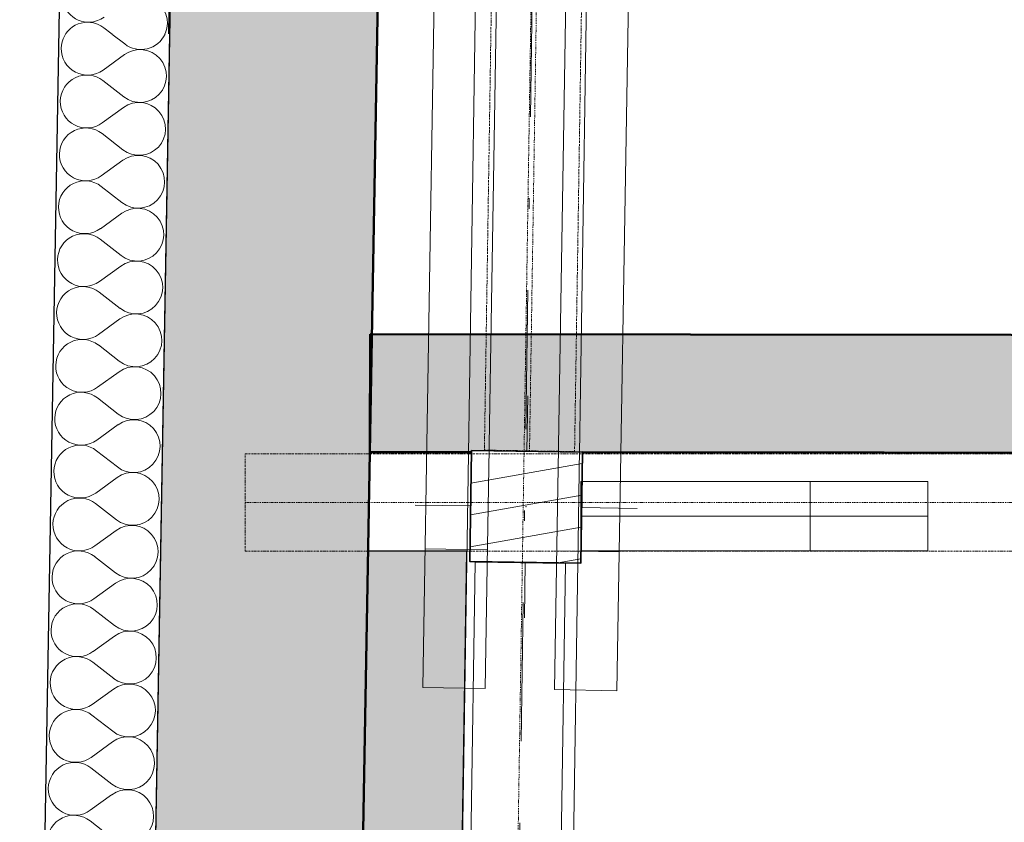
# Model space of a CAD drawing. Header units: millimetres. Extents: x -23738 to 4435, y -2716 to 20653.
# Tile 28 of 160: x -20645 to -19225, y 2292 to 3448. Entities that reach past the tile are written whole.
import ezdxf

# ---------------------------------------------------------------- set-up
doc = ezdxf.new("R2010")
doc.units = ezdxf.units.MM
doc.header["$MEASUREMENT"] = 0
for name, pattern in [('Wipeout_Contour', [1000, 0, -1000]), ('Čerchovaná', [450, 200, -117.5, 15, -117.5]), ('Čerchovaná M', [4.5, 2.5, -0.85, 0.3, -0.85]), ('Čerchovaná S', [3.5, 1.5, -0.85, 0.3, -0.85])]:
    doc.linetypes.add(name, pattern=pattern)
for name, color, linetype in [('9._POHLED ZÁPADNÍ_2_Konstrukce - krov', 7, 'Continuous'), ('9._POHLED ZÁPADNÍ_2_Konstrukce - nosné', 7, 'Continuous'), ('9._POHLED ZÁPADNÍ_2_Nové_Konstrukce - nosné', 7, 'Continuous'), ('9._POHLED ZÁPADNÍ_2_Nové_Situace - terén', 7, 'Continuous'), ('9._POHLED ZÁPADNÍ_2_Nové_Výplně – Řezové', 7, 'Continuous'), ('9._POHLED ZÁPADNÍ_2_Výplně – Řezové', 7, 'Continuous'), ('9._POHLED ZÁPADNÍ_2_VÝTAH VAR 1', 7, 'Continuous')]:
    doc.layers.add(name, color=color, linetype=linetype)

# ---------------------------------------------------------------- blocks, each defined once
blk = doc.blocks.new('*X3', base_point=(-24533.1, -6254.2))
at = {"layer": '9._POHLED ZÁPADNÍ_2_Nové_Výplně – Řezové', "color": 21, "linetype": 'Continuous', "lineweight": 20, "true_color": 0xffaaaa}
for p, q in [((-20493.3, 3413), (-20523.4, 3436.4)), ((-20493.6, 3397.8), (-20524.4, 3375.4)), ((-20494.6, 3336.8), (-20524.7, 3360.2)), ((-20494.9, 3321.6), (-20525.8, 3299.3)), ((-20496, 3260.6), (-20526, 3284)), ((-20496.2, 3245.4), (-20527.1, 3223.1)), ((-20497.3, 3184.5), (-20527.4, 3207.8)), ((-20497.5, 3169.2), (-20528.4, 3146.9)), ((-20498.6, 3108.3), (-20528.7, 3131.7)), ((-20498.9, 3093), (-20529.7, 3070.7)), ((-20499.9, 3032.1), (-20530, 3055.5)), ((-20500.2, 3016.9), (-20531.1, 2994.5)), ((-20501.3, 2955.9), (-20531.3, 2979.3)), ((-20501.5, 2940.7), (-20532.4, 2918.4)), ((-20502.6, 2879.7), (-20532.7, 2903.1)), ((-20502.9, 2864.5), (-20533.7, 2842.2)), ((-20503.9, 2803.6), (-20534, 2826.9)), ((-20504.2, 2788.3), (-20535.1, 2766)), ((-20505.3, 2727.4), (-20535.3, 2750.8)), ((-20505.5, 2712.1), (-20536.4, 2689.8)), ((-20506.6, 2651.2), (-20536.7, 2674.6)), ((-20506.8, 2636), (-20537.7, 2613.6)), ((-20507.9, 2575), (-20538, 2598.4)), ((-20508.2, 2559.8), (-20539, 2537.5)), ((-20509.2, 2498.8), (-20539.3, 2522.2)), ((-20509.5, 2483.6), (-20540.4, 2461.3)), ((-20510.6, 2422.7), (-20540.6, 2446.1)), ((-20510.8, 2407.4), (-20541.7, 2385.1)), ((-20511.9, 2346.5), (-20542, 2369.9)), ((-20512.2, 2331.3), (-20543, 2308.9)), ((-20513.2, 2270.3), (-20543.3, 2293.7))]:
    blk.add_line(p, q, dxfattribs=at)
for centre, start, end in [((-20545.4, 3482.5), 179.0012, 305.8711), ((-20469.9, 3443.1), 232.1313, 125.8711), ((-20546.8, 3406.3), 52.1313, 179.0012), ((-20546.8, 3406.3), 179.0012, 305.8711), ((-20471.2, 3366.9), 232.1313, 125.8711), ((-20548.1, 3330.1), 52.1313, 179.0012), ((-20548.1, 3330.1), 179.0012, 305.8711), ((-20472.6, 3290.7), 232.1313, 125.8711), ((-20549.4, 3253.9), 52.1313, 179.0012), ((-20549.4, 3253.9), 179.0012, 305.8711), ((-20473.9, 3214.5), 232.1313, 125.8711), ((-20550.7, 3177.8), 52.1313, 179.0012), ((-20550.7, 3177.8), 179.0012, 305.8711), ((-20475.2, 3138.3), 232.1313, 125.8711), ((-20552.1, 3101.6), 52.1313, 179.0012), ((-20552.1, 3101.6), 179.0012, 305.8711), ((-20476.6, 3062.2), 232.1313, 125.8711), ((-20553.4, 3025.4), 52.1313, 179.0012), ((-20553.4, 3025.4), 179.0012, 305.8711), ((-20477.9, 2986), 232.1313, 125.8711), ((-20554.7, 2949.2), 52.1313, 179.0012), ((-20554.7, 2949.2), 179.0012, 305.8711), ((-20479.2, 2909.8), 232.1313, 125.8711), ((-20556.1, 2873.1), 52.1313, 179.0012), ((-20556.1, 2873.1), 179.0012, 305.8711), ((-20480.5, 2833.6), 232.1313, 125.8711), ((-20557.4, 2796.9), 52.1313, 179.0012), ((-20557.4, 2796.9), 179.0012, 305.8711), ((-20481.9, 2757.5), 232.1313, 125.8711), ((-20558.7, 2720.7), 52.1313, 179.0012), ((-20558.7, 2720.7), 179.0012, 305.8711), ((-20483.2, 2681.3), 232.1313, 125.8711), ((-20560, 2644.5), 52.1313, 179.0012), ((-20560, 2644.5), 179.0012, 305.8711), ((-20484.5, 2605.1), 232.1313, 125.8711), ((-20561.4, 2568.3), 52.1313, 179.0012), ((-20561.4, 2568.3), 179.0012, 305.8711), ((-20485.9, 2528.9), 232.1313, 125.8711), ((-20562.7, 2492.2), 52.1313, 179.0012), ((-20562.7, 2492.2), 179.0012, 305.8711), ((-20487.2, 2452.7), 232.1313, 125.8711), ((-20564, 2416), 52.1313, 179.0012), ((-20564, 2416), 179.0012, 305.8711), ((-20488.5, 2376.6), 232.1313, 125.8711), ((-20565.4, 2339.8), 52.1313, 179.0012), ((-20565.4, 2339.8), 179.0012, 305.8711), ((-20489.8, 2300.4), 232.1313, 125.8711), ((-20566.7, 2263.6), 52.1313, 179.0012)]:
    blk.add_arc(centre, 38.1, start, end, dxfattribs=at)
blk = doc.blocks.new('*X18', base_point=(-24533.1, -6254.2))
at = {"layer": '9._POHLED ZÁPADNÍ_2_Nové_Výplně – Řezové', "color": 21, "linetype": 'Continuous', "lineweight": 20, "true_color": 0xffaaaa}
for p, q in [((-20493.3, 3413), (-20511.8, 3427.3)), ((-20493.6, 3397.8), (-20524.4, 3375.4)), ((-20494.6, 3336.8), (-20524.7, 3360.2)), ((-20494.9, 3321.6), (-20525.8, 3299.3)), ((-20496, 3260.6), (-20526, 3284)), ((-20496.2, 3245.4), (-20527.1, 3223.1)), ((-20497.3, 3184.5), (-20527.4, 3207.8)), ((-20497.5, 3169.2), (-20528.4, 3146.9)), ((-20498.6, 3108.3), (-20528.7, 3131.7)), ((-20498.9, 3093), (-20529.7, 3070.7)), ((-20499.9, 3032.1), (-20530, 3055.5)), ((-20500.2, 3016.9), (-20531.1, 2994.5)), ((-20501.3, 2955.9), (-20531.3, 2979.3)), ((-20501.5, 2940.7), (-20532.4, 2918.4)), ((-20502.6, 2879.7), (-20532.7, 2903.1)), ((-20502.9, 2864.5), (-20533.7, 2842.2)), ((-20503.9, 2803.6), (-20534, 2826.9)), ((-20504.2, 2788.3), (-20535.1, 2766)), ((-20505.3, 2727.4), (-20535.3, 2750.8)), ((-20505.5, 2712.1), (-20536.4, 2689.8)), ((-20506.6, 2651.2), (-20536.7, 2674.6)), ((-20506.8, 2636), (-20537.7, 2613.6)), ((-20507.9, 2575), (-20538, 2598.4)), ((-20508.2, 2559.8), (-20539, 2537.5)), ((-20509.2, 2498.8), (-20539.3, 2522.2)), ((-20509.5, 2483.6), (-20540.4, 2461.3)), ((-20510.6, 2422.7), (-20540.6, 2446.1)), ((-20510.8, 2407.4), (-20541.7, 2385.1)), ((-20511.9, 2346.5), (-20542, 2369.9)), ((-20512.2, 2331.3), (-20543, 2308.9)), ((-20513.2, 2270.3), (-20543.3, 2293.7))]:
    blk.add_line(p, q, dxfattribs=at)
for centre, start, end in [((-20545.4, 3482.5), 179.0012, 287.587), ((-20546.8, 3406.3), 70.3048, 179.0012), ((-20469.9, 3443.1), 232.1313, 335.6337), ((-20546.8, 3406.3), 179.0012, 305.8711), ((-20471.2, 3366.9), 232.1313, 125.8711), ((-20548.1, 3330.1), 52.1313, 179.0012), ((-20548.1, 3330.1), 179.0012, 305.8711), ((-20472.6, 3290.7), 232.1313, 125.8711), ((-20549.4, 3253.9), 52.1313, 179.0012), ((-20549.4, 3253.9), 179.0012, 305.8711), ((-20473.9, 3214.5), 232.1313, 125.8711), ((-20550.7, 3177.8), 52.1313, 179.0012), ((-20550.7, 3177.8), 179.0012, 305.8711), ((-20475.2, 3138.3), 232.1313, 125.8711), ((-20552.1, 3101.6), 52.1313, 179.0012), ((-20552.1, 3101.6), 179.0012, 305.8711), ((-20476.6, 3062.2), 232.1313, 125.8711), ((-20553.4, 3025.4), 52.1313, 179.0012), ((-20553.4, 3025.4), 179.0012, 305.8711), ((-20477.9, 2986), 232.1313, 125.8711), ((-20554.7, 2949.2), 52.1313, 179.0012), ((-20554.7, 2949.2), 179.0012, 305.8711), ((-20479.2, 2909.8), 232.1313, 125.8711), ((-20556.1, 2873.1), 52.1313, 179.0012), ((-20556.1, 2873.1), 179.0012, 305.8711), ((-20480.5, 2833.6), 232.1313, 125.8711), ((-20557.4, 2796.9), 52.1313, 179.0012), ((-20557.4, 2796.9), 179.0012, 305.8711), ((-20481.9, 2757.5), 232.1313, 125.8711), ((-20558.7, 2720.7), 52.1313, 179.0012), ((-20558.7, 2720.7), 179.0012, 305.8711), ((-20483.2, 2681.3), 232.1313, 125.8711), ((-20560, 2644.5), 52.1313, 179.0012), ((-20560, 2644.5), 179.0012, 305.8711), ((-20484.5, 2605.1), 232.1313, 125.8711), ((-20561.4, 2568.3), 52.1313, 179.0012), ((-20561.4, 2568.3), 179.0012, 305.8711), ((-20485.9, 2528.9), 232.1313, 125.8711), ((-20562.7, 2492.2), 52.1313, 179.0012), ((-20562.7, 2492.2), 179.0012, 305.8711), ((-20487.2, 2452.7), 232.1313, 125.8711), ((-20564, 2416), 52.1313, 179.0012), ((-20564, 2416), 179.0012, 305.8711), ((-20488.5, 2376.6), 232.1313, 125.8711), ((-20565.4, 2339.8), 52.1313, 179.0012), ((-20565.4, 2339.8), 179.0012, 305.8711), ((-20489.8, 2300.4), 232.1313, 125.8711), ((-20566.7, 2263.6), 52.1313, 179.0012)]:
    blk.add_arc(centre, 38.1, start, end, dxfattribs=at)

msp = doc.modelspace()

# ---------------------------------------------------------------- hatches: boundary and pattern name
at = {"layer": '9._POHLED ZÁPADNÍ_2_Nové_Situace - terén', "linetype": 'Continuous', "lineweight": 0, "true_color": 0xfed4d4}
msp.add_hatch(color=254, dxfattribs=at).paths.add_polyline_path([(-20142.4, 2682.3), (-20183.6, 346.7), (-15902, 348), (-16017.4, 349.7), (-16015.1, 511.8), (-16234.5, 512.7), (-16235.8, 430), (-16395.7, 432.5), (-16394.5, 513.3), (-20103.8, 528.3), (-20103.2, 668.3), (-20031.2, 668), (-19999.9, 2682.3)])
msp.add_hatch(color=254, dxfattribs=at).paths.add_polyline_path([(-20142.4, 2682.3), (-20183.6, 346.7), (-15902, 348), (-16017.4, 349.7), (-16015.1, 511.8), (-16234.5, 512.7), (-16235.8, 430), (-16395.7, 432.5), (-16394.5, 513.3), (-20103.8, 528.3), (-20103.2, 668.3), (-20031.2, 668), (-19999.9, 2682.3)])
at = {"layer": '9._POHLED ZÁPADNÍ_2_Výplně – Řezové', "linetype": 'Continuous', "lineweight": 13}
msp.add_hatch(color=254, dxfattribs=at).paths.add_polyline_path([(-20139.7, 2995), (-20139.9, 2825), (-19993.5, 2824.9), (-19993.4, 2827.4), (-19833.5, 2824.9), (-16354.1, 2821), (-16353.9, 2833.8), (-16193.9, 2831.3), (-16194.1, 2820.8), (-15981.8, 2820.6), (-15981.6, 2990.6)])

# ---------------------------------------------------------------- linework, layer by layer
at = {"layer": '9._POHLED ZÁPADNÍ_2_Konstrukce - krov', "color": 8, "linetype": 'Continuous', "lineweight": 13}
for p, q in [((-19712, 6829), (-19783.7, 2481.2)), ((-19505.4, 2782.6), (-19505.4, 2682.6)), ((-19973.7, 2484.3), (-20063.7, 2485.8)), ((-19783.7, 2481.2), (-19873.7, 2482.7))]:
    msp.add_line(p, q, dxfattribs=at)
at = {"layer": '9._POHLED ZÁPADNÍ_2_Konstrukce - nosné', "color": 7, "linetype": 'Continuous', "lineweight": 50, "flags": 128}
for points in [[(-20183.6, 344.4), (-20121.7, 3860.5)], [(-20139.7, 2995), (-20139.9, 2825)], [(-15981.6, 2990.6), (-20139.7, 2995)], [(-20139.9, 2825), (-19993.5, 2824.9)], [(-19833.5, 2824.7), (-16354.1, 2821)]]:
    msp.add_lwpolyline(points, dxfattribs=at)
at = {"layer": '9._POHLED ZÁPADNÍ_2_Nové_Situace - terén', "color": 1, "linetype": 'Continuous', "lineweight": 25, "flags": 128}
msp.add_lwpolyline([(-20142.4, 2682.3), (-20183.6, 346.7), (-15902, 348), (-16017.4, 349.7), (-16015.1, 511.8), (-16234.5, 512.7), (-16235.8, 430), (-16395.7, 432.5), (-16394.5, 513.3), (-20103.8, 528.3), (-20103.2, 668.3), (-20031.2, 668), (-19999.9, 2682.3)], close=True, dxfattribs=at)
msp.add_lwpolyline([(-20142.4, 2682.3), (-20183.6, 346.7), (-15902, 348), (-16017.4, 349.7), (-16015.1, 511.8), (-16234.5, 512.7), (-16235.8, 430), (-16395.7, 432.5), (-16394.5, 513.3), (-20103.8, 528.3), (-20103.2, 668.3), (-20031.2, 668), (-19999.9, 2682.3)], close=True, dxfattribs=at)

# ---------------------------------------------------------------- wipeouts: each hides what was drawn before it
at = {"color": 254, "linetype": 'Wipeout_Contour', "lineweight": 0, "ltscale": 103646.352085}
msp.add_wipeout([(-20644.7, 189.6), (-20481.9, 349.7), (-20420.7, 3861.2), (-20430.7, 3861.4), (-20580.7, 3864)], dxfattribs=at).dxf.layer = '9._POHLED ZÁPADNÍ_2_Nové_Výplně – Řezové'

# ---------------------------------------------------------------- next in the draw order: hatches: boundary and pattern name
at = {"layer": '9._POHLED ZÁPADNÍ_2_Výplně – Řezové', "linetype": 'Continuous', "lineweight": 13}
msp.add_hatch(color=254, dxfattribs=at).paths.add_polyline_path([(-20483.5, 349.7), (-20183.6, 344.4), (-20121.7, 3860.5), (-20421.6, 3865.8)])

# ---------------------------------------------------------------- next in the draw order: linework, layer by layer
at = {"layer": '9._POHLED ZÁPADNÍ_2_Konstrukce - nosné', "color": 7, "linetype": 'Continuous', "lineweight": 50, "flags": 128}
msp.add_lwpolyline([(-20421.6, 3865.8), (-20483.5, 349.7)], dxfattribs=at)
at = {"layer": '9._POHLED ZÁPADNÍ_2_Nové_Konstrukce - nosné', "color": 1, "linetype": 'Continuous', "lineweight": 25, "flags": 128}
for points in [[(-20580.7, 3864), (-20644.7, 189.6)], [(-20481.9, 349.7), (-20420.7, 3861.2)]]:
    msp.add_lwpolyline(points, dxfattribs=at)

# ---------------------------------------------------------------- next in the draw order: block references
at = {"layer": '9._POHLED ZÁPADNÍ_2_VÝTAH VAR 1', "color": 9, "linetype": 'Continuous', "lineweight": 13}
msp.add_blockref('*X3', (-24533.1, -6254.2), dxfattribs=at)

# ---------------------------------------------------------------- next in the draw order: wipeouts: each hides what was drawn before it
at = {"color": 254, "linetype": 'Wipeout_Contour', "lineweight": 0, "ltscale": 80413.223213}
msp.add_wipeout([(-19993.4, 2827.4), (-19995.9, 2667.4), (-19835.9, 2664.9), (-19833.5, 2824.9)], dxfattribs=at).dxf.layer = '9._POHLED ZÁPADNÍ_2_Výplně – Řezové'

# ---------------------------------------------------------------- next in the draw order: hatches: boundary and pattern name
at = {"layer": '9._POHLED ZÁPADNÍ_2_Výplně – Řezové', "linetype": 'Continuous', "lineweight": 20, "true_color": 0xa86b51}
h = msp.add_hatch(dxfattribs=at)
h.set_pattern_fill('Dřevo_0002', color=35, style=0, pattern_type=2)
h.set_pattern_definition([(10, (0, -9e-13), (-7.81417, 44.31635), [])])
h.paths.add_polyline_path([(-19993.4, 2827.4), (-19995.9, 2667.4), (-19835.9, 2664.9), (-19833.5, 2824.9)])

# ---------------------------------------------------------------- next in the draw order: linework, layer by layer
at = {"layer": '9._POHLED ZÁPADNÍ_2_Konstrukce - krov', "color": 8, "linetype": 'Continuous', "lineweight": 13}
for p, q in [((-19892.8, 9564.1), (-20032.8, 565.2)), ((-19732.8, 9561.6), (-19872.8, 562.7)), ((-20063.7, 2485.8), (-19992, 6833.7)), ((-19902, 6832.2), (-19973.7, 2484.3)), ((-19873.7, 2482.7), (-19802, 6830.5)), ((-19835.7, 2732.6), (-19335.7, 2732.6)), ((-19970.4, 2684.2), (-20060.4, 2685.7)), ((-19780.4, 2681.1), (-19870.4, 2682.5)), ((-19987.9, 2666.4), (-20013.7, 1011.9)), ((-19857.9, 2664.4), (-19987.9, 2666.4)), ((-19883.7, 1009.9), (-19857.9, 2664.4))]:
    msp.add_line(p, q, dxfattribs=at)
at = {"layer": '9._POHLED ZÁPADNÍ_2_Konstrukce - krov', "color": 251, "linetype": 'Čerchovaná S', "lineweight": 13, "true_color": 0x6a6a6a}
for p, q in [((-19812.8, 9562.9), (-19952.8, 564)), ((-19853.5, 6446.3), (-19909.8, 2826.7))]:
    msp.add_line(p, q, dxfattribs=at)
at = {"layer": '9._POHLED ZÁPADNÍ_2_Konstrukce - krov', "color": 8, "linetype": 'Čerchovaná M', "lineweight": 13}
for p, q in [((-19918.5, 6447.3), (-19974.8, 2827.8)), ((-19788.5, 6445.3), (-19844.8, 2825.7)), ((-19974.8, 2827.8), (-19844.8, 2825.7))]:
    msp.add_line(p, q, dxfattribs=at)
at = {"layer": '9._POHLED ZÁPADNÍ_2_Konstrukce - krov', "color": 8, "linetype": 'Čerchovaná', "lineweight": 13}
msp.add_line((-19955.9, 158.5), (-19893.9, 4268.1), dxfattribs=at)
at = {"layer": '9._POHLED ZÁPADNÍ_2_Konstrukce - krov', "color": 1, "linetype": 'Continuous', "lineweight": 20}
for p, q in [((-19913.4, 2826.2), (-19912.2, 2906.2)), ((-19994.7, 2747.4), (-20074.7, 2748.7)), ((-19834.7, 2744.9), (-19754.7, 2743.7)), ((-19915.9, 2666.2), (-19917.2, 2586.2))]:
    msp.add_line(p, q, dxfattribs=at)
at = {"layer": '9._POHLED ZÁPADNÍ_2_Konstrukce - krov', "color": 7, "linetype": 'Continuous', "lineweight": 35, "flags": 128}
msp.add_lwpolyline([(-19993.4, 2827.4), (-19995.9, 2667.4), (-19835.9, 2664.9), (-19833.5, 2824.9)], close=True, dxfattribs=at)
at = {"layer": '9._POHLED ZÁPADNÍ_2_Konstrukce - krov', "color": 8, "linetype": 'Continuous', "lineweight": 13, "flags": 128}
msp.add_lwpolyline([(-19835.7, 2782.6), (-19335.7, 2782.6), (-19335.7, 2682.6), (-19835.7, 2682.6)], close=True, dxfattribs=at)
at = {"layer": '9._POHLED ZÁPADNÍ_2_Konstrukce - krov', "color": 1, "linetype": 'Continuous', "lineweight": 20}
msp.add_point((-19914.7, 2746.2), dxfattribs=at)

# ---------------------------------------------------------------- next in the draw order: wipeouts: each hides what was drawn before it
at = {"color": 254, "linetype": 'Wipeout_Contour', "lineweight": 0, "ltscale": 274303.920399}
msp.add_wipeout([(-20642, 349.6), (-20481.9, 349.7), (-20428.3, 3427.3), (-20533.9, 3427.3), (-20533.9, 3677.3), (-20423.9, 3677.3), (-20313.5, 10008.8), (-20473.3, 10024.9), (-20580.7, 3864), (-20571, 4415.7), (-20412, 4415.7), (-20421.6, 3865.8), (-20580.7, 3864)], dxfattribs=at).dxf.layer = '9._POHLED ZÁPADNÍ_2_Nové_Výplně – Řezové'

# ---------------------------------------------------------------- next in the draw order: linework, layer by layer
at = {"layer": '9._POHLED ZÁPADNÍ_2_Konstrukce - krov', "color": 8, "linetype": 'Čerchovaná M', "lineweight": 13}
for p, q in [((-20319.6, 2822.3), (-15813.4, 2822.6)), ((-20319.6, 2682.3), (-20319.6, 2822.3)), ((-20319.6, 2682.3), (-15813.4, 2682.6))]:
    msp.add_line(p, q, dxfattribs=at)
at = {"layer": '9._POHLED ZÁPADNÍ_2_Konstrukce - krov', "color": 251, "linetype": 'Čerchovaná S', "lineweight": 13, "true_color": 0x6a6a6a}
msp.add_line((-20319.6, 2752.3), (-15813.4, 2752.6), dxfattribs=at)
at = {"layer": '9._POHLED ZÁPADNÍ_2_Nové_Konstrukce - nosné', "color": 1, "linetype": 'Continuous', "lineweight": 25, "flags": 128}
for points in [[(-20470.5, 10185.5), (-20642, 349.6)], [(-20481.9, 349.7), (-20428.3, 3427.3)]]:
    msp.add_lwpolyline(points, dxfattribs=at)

# ---------------------------------------------------------------- next in the draw order: block references
at = {"layer": '9._POHLED ZÁPADNÍ_2_VÝTAH VAR 1', "color": 9, "linetype": 'Continuous', "lineweight": 13}
msp.add_blockref('*X18', (-24533.1, -6254.2), dxfattribs=at)

doc.saveas('drawing.dxf')
